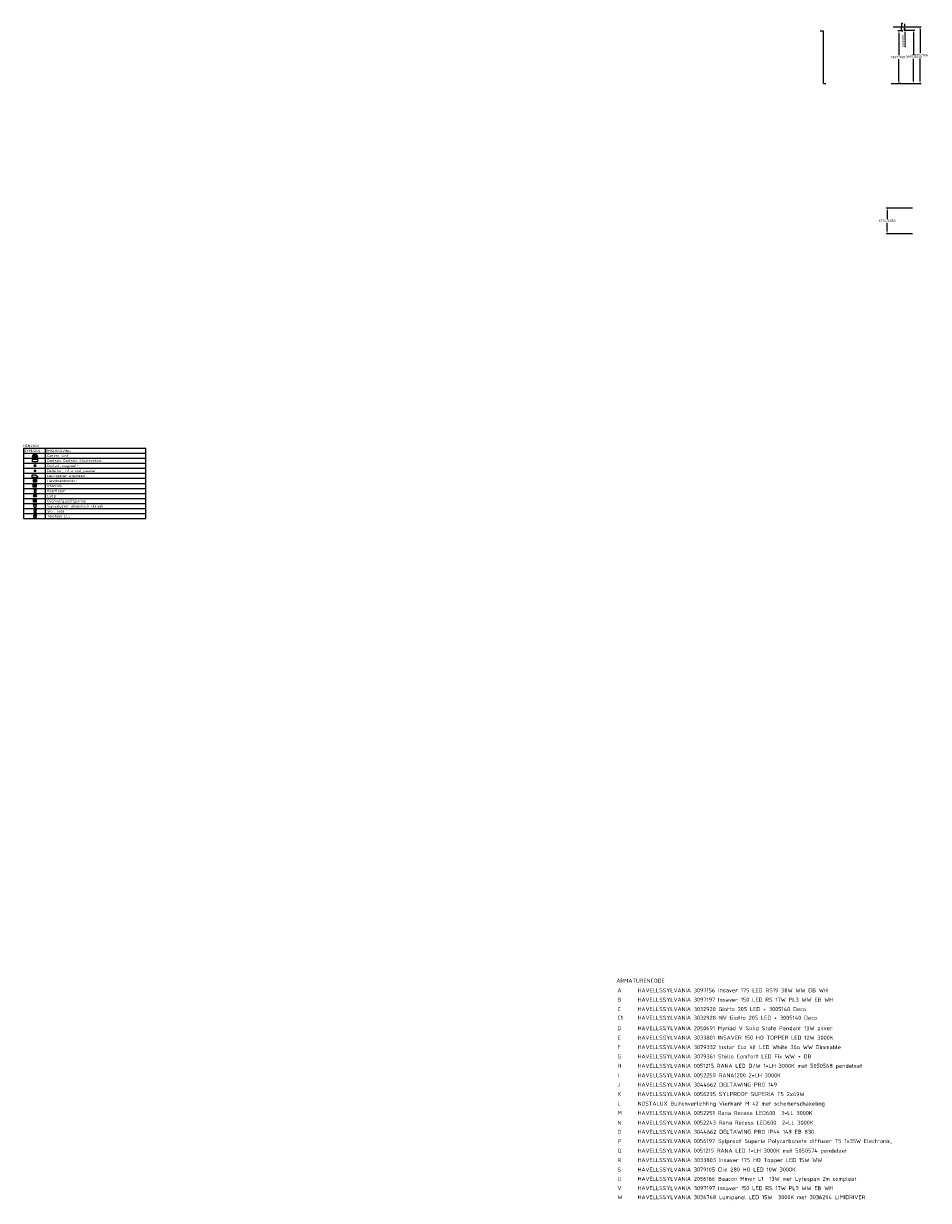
# Model space of a CAD drawing. Header units: millimetres. Extents: x 15133 to 193371, y -2151 to 171990.
# Tile 26 of 26: x 148491 to 193371, y -2151 to 56184. Entities that reach past the tile are written whole.
import ezdxf
from ezdxf.enums import TextEntityAlignment as Align

# ---------------------------------------------------------------- set-up
doc = ezdxf.new("R2010")
doc.units = ezdxf.units.MM
doc.header["$LTSCALE"] = 50
doc.layers.get('0').update_dxf_attribs({"linetype": 'CONTINUOUS'})
doc.layers.get('Defpoints').update_dxf_attribs({"linetype": 'CONTINUOUS'})
for name, color, linetype in [('BL$2----', 7, 'CONTINUOUS'), ('BL$9----', 7, 'CONTINUOUS'), ('DLXDESCR', 7, 'CONTINUOUS'), ('Sparingen Heegt', 6, 'CONTINUOUS')]:
    doc.layers.add(name, color=color, linetype=linetype)
doc.styles.add('buro-018', font='BUROFONT.shx', dxfattribs={"height": 180})
doc.styles.add('STABICAD-012', font='ISOCP.SHX', dxfattribs={"height": 60})
doc.styles.add('STABICAD-018', font='ISOCP.SHX', dxfattribs={"height": 90})
doc.styles.get("Standard").update_dxf_attribs({"font": 'ISOCP'})
doc.dimstyles.new('ISO-25', dxfattribs={"dimtxt": 2.5, "dimasz": 2.5, "dimexe": 1.25, "dimexo": 0.625, "dimtad": 1, "dimtih": 1, "dimdec": 4, "dimdsep": 46, "dimtxsty": 'Standard', "dimcen": 2.5, "dimadec": 0, "dimazin": 0, "dimtfac": 1, "dimtdec": 4, "dimtmove": 0, "dimatfit": 3, "dimfxl": 1, "dimtvp": 1, "dimtolj": 1, "dimtzin": 0, "dimarcsym": 0})

# ---------------------------------------------------------------- blocks, each defined once
blk = doc.blocks.new('*D354')
at = {"color": 0, "lineweight": -2, "transparency": 16777216}
for p, q in [((192094, 56184), (192030, 56184)), ((192031, 56182), (192031, 56006)), ((192031, 55827), (192031, 56002)), ((192094, 55824), (192030, 55824))]:
    blk.add_line(p, q, dxfattribs=at)
at = {"color": 0, "transparency": 16777216}
for points in [[(192031, 56182), (192032, 56182), (192031, 56184)], [(192031, 55827), (192032, 55827), (192031, 55824)]]:
    blk.add_solid(points, dxfattribs=at)
at = {"layer": 'Defpoints', "color": 0, "transparency": 16777216}
for p in [(192094, 56184), (192031, 55824), (192094, 55824)]:
    blk.add_point(p, dxfattribs=at)
at = {"color": 0, "transparency": 16777216, "insert": (192031, 56004), "char_height": 2.5, "attachment_point": 5}
blk.add_mtext('\\A1;360', dxfattribs=at)
blk = doc.blocks.new('*D355')
at = {"color": 0, "lineweight": -2, "transparency": 16777216}
for p, q in [((192093, 55824), (192027, 55824)), ((192093, 55804), (192027, 55804)), ((192029, 55822), (192029, 55816)), ((192029, 55807), (192029, 55812))]:
    blk.add_line(p, q, dxfattribs=at)
at = {"color": 0, "transparency": 16777216}
for points in [[(192028, 55822), (192029, 55822), (192029, 55824)], [(192028, 55807), (192029, 55807), (192029, 55804)]]:
    blk.add_solid(points, dxfattribs=at)
at = {"layer": 'Defpoints', "color": 0, "transparency": 16777216}
for p in [(192029, 55804), (192094, 55824), (192094, 55804)]:
    blk.add_point(p, dxfattribs=at)
at = {"color": 0, "transparency": 16777216, "insert": (192029, 55814), "char_height": 2.5, "attachment_point": 5}
blk.add_mtext('\\A1;20', dxfattribs=at)
blk = doc.blocks.new('*D356')
at = {"layer": 'Defpoints', "color": 0, "transparency": 16777216}
for p in [(192032, 55827), (191908, 53204), (192032, 53204)]:
    blk.add_point(p, dxfattribs=at)
at = {"layer": 'Sparingen Heegt', "color": 0, "lineweight": -2, "transparency": 16777216}
for p, q in [((192001, 55827), (191845, 55827)), ((191908, 55702), (191908, 54609)), ((191908, 53329), (191908, 54422)), ((192001, 53204), (191845, 53204))]:
    blk.add_line(p, q, dxfattribs=at)
at = {"layer": 'Sparingen Heegt', "color": 0, "transparency": 16777216}
for points in [[(191887, 55702), (191928, 55702), (191908, 55827)], [(191887, 53329), (191928, 53329), (191908, 53204)]]:
    blk.add_solid(points, dxfattribs=at)
at = {"layer": 'Sparingen Heegt', "color": 0, "transparency": 16777216, "insert": (191908, 54515), "char_height": 125, "attachment_point": 5, "bg_fill": 3, "box_fill_scale": 1.1, "bg_fill_color": 256, "bg_fill_true_color": 13158600, "bg_fill_transparency": 0}
blk.add_mtext('\\A1;2622.5000', dxfattribs=at)
blk = doc.blocks.new('*D357')
at = {"layer": 'Defpoints', "color": 0, "transparency": 16777216}
for p in [(191597, 56024), (191494, 53204), (192953, 53204)]:
    blk.add_point(p, dxfattribs=at)
at = {"layer": 'Sparingen Heegt', "color": 0, "lineweight": -2, "transparency": 16777216}
for p, q in [((191628, 56024), (193015, 56024)), ((192953, 55899), (192953, 54708)), ((192953, 53329), (192953, 54520)), ((191526, 53204), (193015, 53204))]:
    blk.add_line(p, q, dxfattribs=at)
at = {"layer": 'Sparingen Heegt', "color": 0, "transparency": 16777216}
for points in [[(192932, 55899), (192973, 55899), (192953, 56024)], [(192932, 53329), (192973, 53329), (192953, 53204)]]:
    blk.add_solid(points, dxfattribs=at)
at = {"layer": 'Sparingen Heegt', "color": 0, "transparency": 16777216, "insert": (192953, 54614), "char_height": 125, "attachment_point": 5, "bg_fill": 3, "box_fill_scale": 1.1, "bg_fill_color": 256, "bg_fill_true_color": 13158600, "bg_fill_transparency": 0}
blk.add_mtext('\\A1;2820.1706', dxfattribs=at)
blk = doc.blocks.new('*D375')
at = {"layer": 'Defpoints', "color": 0, "transparency": 16777216}
for p in [(192607, 47039), (191328, 45764), (192607, 45764)]:
    blk.add_point(p, dxfattribs=at)
at = {"layer": 'Sparingen Heegt', "color": 0, "lineweight": -2, "transparency": 16777216}
for p, q in [((192576, 47039), (191266, 47039)), ((191328, 46914), (191328, 46495)), ((191328, 45889), (191328, 46308)), ((192576, 45764), (191266, 45764))]:
    blk.add_line(p, q, dxfattribs=at)
at = {"layer": 'Sparingen Heegt', "color": 0, "transparency": 16777216}
for points in [[(191307, 46914), (191349, 46914), (191328, 47039)], [(191307, 45889), (191349, 45889), (191328, 45764)]]:
    blk.add_solid(points, dxfattribs=at)
at = {"layer": 'Sparingen Heegt', "color": 0, "transparency": 16777216, "insert": (191328, 46402), "char_height": 125, "attachment_point": 5, "bg_fill": 3, "box_fill_scale": 1.1, "bg_fill_color": 256, "bg_fill_true_color": 13158600, "bg_fill_transparency": 0}
blk.add_mtext('\\A1;1274.9988', dxfattribs=at)
blk = doc.blocks.new('*D397')
at = {"layer": 'Defpoints', "color": 0, "transparency": 16777216}
for p in [(192143, 55859), (192632, 55859), (192094, 53204)]:
    blk.add_point(p, dxfattribs=at)
at = {"layer": 'Sparingen Heegt', "color": 0, "lineweight": -2, "transparency": 16777216}
for p, q in [((192175, 55859), (192695, 55859)), ((192632, 55734), (192632, 54625)), ((192632, 53329), (192632, 54438)), ((192126, 53204), (192695, 53204))]:
    blk.add_line(p, q, dxfattribs=at)
at = {"layer": 'Sparingen Heegt', "color": 0, "transparency": 16777216}
for points in [[(192612, 55734), (192653, 55734), (192632, 55859)], [(192612, 53329), (192653, 53329), (192632, 53204)]]:
    blk.add_solid(points, dxfattribs=at)
at = {"layer": 'Sparingen Heegt', "color": 0, "transparency": 16777216, "insert": (192632, 54532), "char_height": 125, "attachment_point": 5, "bg_fill": 3, "box_fill_scale": 1.1, "bg_fill_color": 256, "bg_fill_true_color": 13158600, "bg_fill_transparency": 0}
blk.add_mtext('\\A1;2655.0010', dxfattribs=at)
blk = doc.blocks.new('*D398')
at = {"layer": 'Sparingen Heegt', "color": 0, "lineweight": -2, "transparency": 16777216}
for p, q in [((192206, 56044), (192206, 56169)), ((192213, 55919), (192143, 55919)), ((192213, 55859), (192143, 55859)), ((192206, 55919), (192206, 55859)), ((192206, 55734), (192206, 55014))]:
    blk.add_line(p, q, dxfattribs=at)
at = {"layer": 'Sparingen Heegt', "color": 0, "transparency": 16777216}
for points in [[(192185, 56044), (192227, 56044), (192206, 55919)], [(192185, 55734), (192227, 55734), (192206, 55859)]]:
    blk.add_solid(points, dxfattribs=at)
at = {"layer": 'Sparingen Heegt', "color": 0, "transparency": 16777216, "insert": (192112, 55311), "char_height": 125, "attachment_point": 5, "rotation": 90, "bg_fill": 3, "box_fill_scale": 1.1, "bg_fill_color": 256, "bg_fill_true_color": 13158600, "bg_fill_transparency": 0}
blk.add_mtext('\\A1;60.0000', dxfattribs=at)
at = {"layer": 'Defpoints', "color": 0, "transparency": 16777216}
for p in [(192206, 55859), (192244, 55919), (192244, 55859)]:
    blk.add_point(p, dxfattribs=at)
blk = doc.blocks.new('*U477')
at = {"layer": 'BL$9----', "color": 1}
for tag, p in [('blockname_0', (2, 1.25)), ('blockname_1', (2, 1.25)), ('blockname_2', (2, 1.25)), ('blockname_3', (2, 1.25)), ('blockname_4', (2, 1.25)), ('description_0', (22, 1.25)), ('description_1', (22, 1.25)), ('description_2', (22, 1.25)), ('description_3', (22, 1.25)), ('description_4', (22, 1.25))]:
    blk.add_attdef(tag, p, '', height=2.5, dxfattribs=at)
blk = doc.blocks.new('E00039')
at = {"color": 0, "linetype": 'Continuous'}
for p, q in [((-1.5, 4), (-2.5, 5)), ((-2.5, 5), (2.5, 5)), ((-1.5, 1), (-1.5, 4)), ((-1.5, 1), (1.5, 1)), ((2.5, 5), (1.5, 4)), ((1.5, 1), (1.5, 4))]:
    blk.add_line(p, q, dxfattribs=at)
at = {"color": 0, "linetype": 'Continuous', "style": 'STABICAD-018'}
blk.add_attdef('SECURITY_PANEL', text='', height=1.8, dxfattribs=at).set_placement((0, 10), align=Align.CENTER)
for tag, p in [('ARTICLECODE', (0, 0)), ('TEXT1', (0, 7.5))]:
    blk.add_attdef(tag, text='', height=1.8, dxfattribs=at).set_placement(p, align=Align.MIDDLE)
blk = doc.blocks.new('E00036')
at = {"color": 0, "linetype": 'Continuous'}
for p, q in [((-2.5, 6), (-2.5, 4.5)), ((-1, 6), (-2.5, 6)), ((-2.5, 2.5), (-2.5, 1)), ((-2.5, 1), (-1, 1)), ((0.4, 3.7), (-0.4, 3.3)), ((2.5, 6), (1, 6)), ((1, 1), (2.5, 1)), ((2.5, 4.5), (2.5, 6)), ((2.5, 1), (2.5, 2.5))]:
    blk.add_line(p, q, dxfattribs=at)
blk.add_circle((0, 1), 0.125, dxfattribs=at)
for centre, start, end in [((0, 4.5), 298.955, 180), ((0, 2.5), 118.955, 0)]:
    blk.add_arc(centre, 0.875, start, end, dxfattribs=at)
at = {"color": 0, "linetype": 'Continuous', "style": 'STABICAD-018'}
blk.add_attdef('SECURITY_PANEL', text='', height=1.8, dxfattribs=at).set_placement((0, 10), align=Align.CENTER)
for tag, p in [('ARTICLECODE', (0, 0)), ('TEXT1', (0, 8.5))]:
    blk.add_attdef(tag, text='', height=1.8, dxfattribs=at).set_placement(p, align=Align.MIDDLE)
blk = doc.blocks.new('090503')
at = {"color": 0, "linetype": 'Continuous'}
for p, q in [((-2.5, 4), (-4, 4)), ((-2.5, 1), (-2.5, 5.5)), ((-2.5, 5.5), (2.5, 5.5)), ((2.5, 1), (-2.5, 1)), ((2.5, 5.5), (2.5, 1)), ((2.5, 4), (4, 4))]:
    blk.add_line(p, q, dxfattribs=at)
blk.add_arc((0, 3.5), 4.04, 7.6281, 172.3719, dxfattribs=at)
blk.add_text('DECT', height=1.1, dxfattribs=at).set_placement((-1.6, 3.9), align=Align.TOP_LEFT)
at = {"color": 0, "linetype": 'Continuous', "style": 'STABICAD-018'}
for tag, p in [('ARTICLECODE', (0, 0)), ('COMMENT1', (0, 12)), ('TELECOM1', (0, 9))]:
    blk.add_attdef(tag, text='', height=1.8, dxfattribs=at).set_placement(p, align=Align.MIDDLE)
blk = doc.blocks.new('VB660VDC')
at = {"color": 0, "linetype": 'Continuous'}
for p, q in [((-5.6, 1), (5.6, 1)), ((-2.9, 3.7), (-2.7, 4.2)), ((-2.3, 3.5), (-2.9, 3.7)), ((-1.5, 4.6), (-2.7, 3)), ((-2.7, 4.2), (-1.9, 4)), ((-2.7, 3), (2.2, 1.8)), ((2.7, 3.5), (-1.5, 4.6)), ((2.2, 1.8), (2.7, 3.5))]:
    blk.add_line(p, q, dxfattribs=at)
blk.add_arc((0, 1), 5.62, 0, 180, dxfattribs=at)
at = {"color": 0, "linetype": 'Continuous', "style": 'STABICAD-018'}
blk.add_attdef('SECURITY_PANEL', text='', height=1.8, dxfattribs=at).set_placement((0, 13.2), align=Align.CENTER)
for tag, p in [('ARTICLECODE', (0, 3.2)), ('TEXT1', (0, 8))]:
    blk.add_attdef(tag, text='', height=1.8, dxfattribs=at).set_placement(p, align=Align.MIDDLE)
blk = doc.blocks.new('VB661CCS')
at = {"color": 0, "linetype": 'Continuous'}
for p, q in [((-2.4, 3.6), (2.4, 3.6)), ((-2.4, 1), (-2.4, 3.6)), ((2.4, 1), (-2.4, 1)), ((2.4, 3.6), (2.4, 1))]:
    blk.add_line(p, q, dxfattribs=at)
at = {"color": 0, "linetype": 'Continuous', "style": 'STABICAD-018'}
for tag, p in [('SECURITY_ZONE', (5.6, 10.5)), ('SECURITY_PANEL', (11.1, 10.6)), ('SECURITY_PANELNAME', (0, 2.3)), ('ARTICLECODE', (2.5, -0.2)), ('CIRCUIT', (2.5, 5.8)), ('PANEL', (2.5, 8.8)), ('SUBCIRCUIT', (7, 5.8))]:
    blk.add_attdef(tag, text='', height=1.8, dxfattribs=at).set_placement(p, align=Align.MIDDLE)
at = {"color": 0, "linetype": 'Continuous', "style": 'STABICAD-018', "flags": 1}
blk.add_attdef('POWERCODE', text='', height=1.8, dxfattribs=at).set_placement((15.5, 5.8), align=Align.MIDDLE)
blk = doc.blocks.new('E00046')
at = {"color": 0, "linetype": 'Continuous'}
blk.add_solid([(-1, 1), (1, 1), (-1, 3), (1, 3)], dxfattribs=at)
at = {"color": 0, "linetype": 'Continuous', "style": 'STABICAD-018'}
blk.add_attdef('SECURITY_PANEL', text='', height=1.8, dxfattribs=at).set_placement((0, 10), align=Align.CENTER)
for tag, p in [('ARTICLECODE', (0, 0)), ('TEXT1', (0, 5.5))]:
    blk.add_attdef(tag, text='', height=1.8, dxfattribs=at).set_placement(p, align=Align.MIDDLE)
blk = doc.blocks.new('E00058')
at = {"color": 0, "linetype": 'Continuous'}
for q in [(-1.5, 3.6), (1.5, 3.6)]:
    blk.add_line((0, 1), q, dxfattribs=at)
blk.add_arc((0, 1), 3, 40.5288, 139.4712, dxfattribs=at)
for points in [[(-1.8, 6.2), (-1.1, 6.4), (-0.9, 4.4)], [(-0.4, 6.5), (0.4, 6.5), (0, 4.5)], [(1.1, 6.4), (1.8, 6.2), (0.9, 4.4)]]:
    blk.add_solid(points, dxfattribs=at)
at = {"color": 0, "linetype": 'Continuous', "style": 'buro-018', "flags": 1}
blk.add_attdef('ARTICLECODE', text='', height=1.8, dxfattribs=at).set_placement((0, 0), align=Align.MIDDLE)
at = {"color": 0, "linetype": 'Continuous', "style": 'buro-018'}
blk.add_attdef('TEXT1', text='', height=1.8, dxfattribs=at).set_placement((0, 9), align=Align.MIDDLE)
at = {"layer": 'BL$2----', "color": 7, "style": 'STABICAD-012'}
blk.add_attdef('SECURITY_PANEL', text='', height=2, rotation=48.8608, dxfattribs=at).set_placement((652.1, 662.4), align=Align.MIDDLE)
blk = doc.blocks.new('VB662DAL')
at = {"color": 0, "linetype": 'Continuous'}
for points in [[(-3.4, 3.2), (-3.4, 1), (3.4, 1)], [(1.1, 3.2), (-3.4, 3.2)], [(1.1, 3.2), (3.4, 1)]]:
    blk.add_lwpolyline(points, dxfattribs=at)
at = {"color": 0, "linetype": 'Continuous', "style": 'STABICAD-018'}
blk.add_attdef('SECURITY_PANEL', text='', height=1.8, dxfattribs=at).set_placement((0, 12.1), align=Align.CENTER)
for tag, p in [('ARTICLECODE', (0, 2.1)), ('TEXT1', (0, 5.8))]:
    blk.add_attdef(tag, text='', height=1.8, dxfattribs=at).set_placement(p, align=Align.MIDDLE)
blk = doc.blocks.new('VB653HAM')
at = {"color": 3, "linetype": 'Continuous'}
for p, q in [((-2.4, -2.4), (-2.4, 2.4)), ((-2.4, 2.4), (2.4, 2.4)), ((0, 0), (0, -1.8)), ((2.4, 2.4), (2.4, -2.4)), ((2.4, -2.4), (-2.4, -2.4))]:
    blk.add_line(p, q, dxfattribs=at)
at = {"color": 3}
blk.add_lwpolyline([(-1.4, 1.3, 1), (1.4, 1.3, 1)], format="xyb", dxfattribs=at)
at = {"color": 0, "linetype": 'Continuous', "style": 'buro-018'}
blk.add_attdef('CODING1', text='', height=1.8, dxfattribs=at).set_placement((0, 4.9), align=Align.MIDDLE)
at = {"color": 0, "linetype": 'Continuous', "style": 'buro-018', "flags": 1}
blk.add_attdef('ARTICLECODE', (0, 0), '', height=1.8, dxfattribs=at)
at = {"layer": 'BL$2----', "color": 1, "style": 'STABICAD-012', "flags": 1}
for tag, p in [('FIREPROTECTION_HARDWARENUMBER', (813.9, 665)), ('CODING2', (805.5, 665)), ('FIREPROTECTION_ZONE', (806.7, 665))]:
    blk.add_attdef(tag, text='', height=2, rotation=87.4156, dxfattribs=at).set_placement(p, align=Align.MIDDLE)
at = {"layer": 'BL$2----', "color": 1, "style": 'STABICAD-012'}
blk.add_attdef('FIREPROTECTION_PANEL', text='', height=2, rotation=87.4156, dxfattribs=at).set_placement((812.6, 665), align=Align.MIDDLE)
at = {"layer": 'BL$2----', "color": 7, "style": 'STABICAD-012', "flags": 1}
blk.add_attdef('TEXT1', (1.6, 3.8), '', height=2, rotation=87.4156, dxfattribs=at)
blk = doc.blocks.new('0905A4')
at = {"color": 0, "linetype": 'Continuous'}
for p, q in [((-2.5, 1), (-2.5, 5.5)), ((-2.5, 5.5), (2.5, 5.5)), ((2.5, 1), (-2.5, 1)), ((1, 4), (-0.5, 4)), ((-0.5, 4), (-0.5, 2.5)), ((-0.5, 2.5), (1, 2.5)), ((1, 4), (2.5, 5.5)), ((1, 2.5), (1, 4)), ((2.5, 1), (1, 2.5)), ((4, 3.2), (1.3, 3.2)), ((2.5, 5.5), (2.5, 1))]:
    blk.add_line(p, q, dxfattribs=at)
for points in [[(1.3, 3.2, 0, 0.5, 0), (2.3, 3.2, 0.5, 0.5, 0)], [(4, 3.2, 0, 0.5, 0), (3, 3.2, 0.5, 0.5, 0)]]:
    blk.add_lwpolyline(points, format="xyseb", dxfattribs=at)
at = {"color": 0, "linetype": 'Continuous', "style": 'STABICAD-018'}
for tag, p in [('ARTICLECODE', (0, 0)), ('COMMENT1', (0, 10)), ('TELECOM1', (0, 7))]:
    blk.add_attdef(tag, text='', height=1.8, dxfattribs=at).set_placement(p, align=Align.MIDDLE)
blk = doc.blocks.new('E00463')
at = {"color": 0, "linetype": 'Continuous'}
for p, q in [((2, 6.5), (-2, 6.5)), ((-2, 6.5), (-2, 1)), ((-2, 1), (2, 1)), ((-1.5, 6), (1.5, 6)), ((-1.5, 5.5), (-1.5, 6)), ((1.5, 5.5), (-1.5, 5.5)), ((1.5, 6), (1.5, 5.5)), ((2, 1), (2, 6.5))]:
    blk.add_line(p, q, dxfattribs=at)
at = {"color": 0, "linetype": 'Continuous', "style": 'STABICAD-018'}
blk.add_attdef('SECURITY_PANEL', text='', height=1.8, dxfattribs=at).set_placement((0, 10), align=Align.CENTER)
for tag, p in [('ARTICLECODE', (0, 0)), ('TEXT1', (0, 9))]:
    blk.add_attdef(tag, text='', height=1.8, dxfattribs=at).set_placement(p, align=Align.MIDDLE)
blk = doc.blocks.new('111503')
at = {"color": 0, "linetype": 'Continuous'}
for p, q in [((-1.8, 1.7), (1.8, 5.3)), ((1.8, 1.7), (-1.8, 5.3))]:
    blk.add_line(p, q, dxfattribs=at)
blk.add_circle((0, 3.5), 2.5, dxfattribs=at)
at = {"color": 0, "linetype": 'Continuous', "style": 'STABICAD-018'}
for tag, p in [('LIGHTFIXTURECODE', (0, 3.5)), ('CIRCUIT', (0, 8.5)), ('PANEL', (0, 11.5)), ('SWITCHCODE', (4.5, 2.5)), ('SUBCIRCUIT', (4.5, 8.5))]:
    blk.add_attdef(tag, text='', height=1.8, dxfattribs=at).set_placement(p, align=Align.MIDDLE)
blk = doc.blocks.new('VB661OVK')
at = {"linetype": 'Continuous'}
h = blk.add_hatch(color=0, dxfattribs=at)
edge = h.paths.add_edge_path()
edge.add_arc((0, 2.6), 0.225, 0, 360)
at = {"color": 0, "linetype": 'Continuous'}
for p, q in [((-1.6, 1), (-1.6, 4.2)), ((-1.6, 4.2), (1.6, 4.2)), ((1.6, 1), (-1.6, 1)), ((1.6, 1), (1.6, 4.2)), ((1.6, 3.7), (1.6, 3.7))]:
    blk.add_line(p, q, dxfattribs=at)
for radius in [0.795, 0.225]:
    blk.add_circle((0, 2.6), radius, dxfattribs=at)
at = {"color": 0, "linetype": 'Continuous', "style": 'STABICAD-018'}
blk.add_attdef('SECURITY_PANEL', text='', height=1.8, dxfattribs=at).set_placement((0, 12.6), align=Align.CENTER)
for tag, p in [('ARTICLECODE', (0, 2.6)), ('TEXT1', (0, 6.7))]:
    blk.add_attdef(tag, text='', height=1.8, dxfattribs=at).set_placement(p, align=Align.MIDDLE)

msp = doc.modelspace()

# ---------------------------------------------------------------- linework, layer by layer
for p, q in [((188173.36483, 55804.01592, 2730), (187996.59794, 55804.01592, 2730)), ((188173.36483, 53204.01592, 2730), (188173.36483, 55804.01592, 2730)), ((188161.06644, 53204.01592, 2730), (188161.06644, 53204.01592, 2730)), ((188161.06644, 53204.01592, 2730), (188286.01812, 53204.01592, 2730)), ((148490.88105, 35143.45142), (148490.88105, 31643.45142)), ((154561.31207, 31643.45142), (154561.31207, 35143.45142)), ((148490.88105, 34893.45142), (154561.31207, 34893.45142)), ((148490.88105, 34643.45142), (154561.31207, 34643.45142)), ((148490.88105, 34393.45142), (154561.31207, 34393.45142)), ((148490.88105, 34143.45142), (154561.31207, 34143.45142)), ((148490.88105, 33893.45142), (154561.31207, 33893.45142)), ((148490.88105, 33643.45142), (154561.31207, 33643.45142)), ((148490.88105, 33393.45142), (154561.31207, 33393.45142)), ((148490.88105, 33143.45142), (154561.31207, 33143.45142)), ((148490.88105, 32893.45142), (154561.31207, 32893.45142)), ((148490.88105, 32643.45142), (154561.31207, 32643.45142)), ((148490.88105, 32393.45142), (154561.31207, 32393.45142)), ((148490.88105, 32143.45142), (154561.31207, 32143.45142)), ((148490.88105, 31893.45142), (154561.31207, 31893.45142)), ((148490.88105, 31643.45142), (154561.31207, 31643.45142))]:
    msp.add_line(p, q)
at = {"linetype": 'Continuous'}
for p, q in [((148490.88105, 35143.45142), (154561.31207, 35143.45142)), ((149561.31207, 35143.45142), (149561.31207, 31643.45142))]:
    msp.add_line(p, q, dxfattribs=at)

# ---------------------------------------------------------------- block references
at = {"color": 3}
for name, p, xscale, yscale, zscale in [('VB660VDC', (149061.31207, 34681.95142), 23.99999991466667, 23.99999991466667, 50), ('VB661CCS', (149061.31207, 34403.86809), 52.08333333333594, 52.08333333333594, 50), ('E00046', (149061.31207, 34138.45142), 67.5, 67.5, 50), ('E00058', (149061.31207, 33931.35592), 24.59550015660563, 24.59550015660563, 50), ('VB662DAL', (149061.31207, 33660.95142), 45, 45, 37.5), ('0905A4', (149038.81207, 33175.95142), 30, 30, 50), ('VB653HAM', (149061.31207, 33523.45142), 28.125, 28.125, 50), ('111503', (149061.31207, 32678.95142), 26.999999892, 26.999999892, 50), ('E00463', (149061.31207, 32931.40597), 24.54545454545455, 24.54545454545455, 50), ('E00039', (149061.31207, 32172.20142), 33.75, 33.75, 50), ('VB661OVK', (149061.31207, 32413.52502), 42.42640687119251, 42.42640687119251, 50), ('E00036', (149061.31207, 31932.90264), 26.34146336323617, 26.34146336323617, 50), ('090503', (149061.31207, 31685.18219), 20.76923073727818, 20.76923073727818, 50)]:
    msp.add_blockref(name, p, dxfattribs=dict(at, xscale=xscale, yscale=yscale, zscale=zscale))
at = {"color": 1}
ref = msp.add_blockref('*U477', (157050.06207, 34705.95142), dxfattribs=dict(at, xscale=50, yscale=50, zscale=50))
ref.add_attrib('description_0', 'Camera vast', (149661.31207, 34705.95142), dxfattribs={"layer": 'BL$9----', "color": 1, "height": 125})
ref = msp.add_blockref('*U477', (157050.06207, 34455.95142), dxfattribs=dict(at, xscale=50, yscale=50, zscale=50))
ref.add_attrib('description_0', 'Centrale Controle Stuureenheid', (149661.31207, 34455.95142), dxfattribs={"layer": 'BL$9----', "color": 1, "height": 125})
ref = msp.add_blockref('*U477', (157050.06207, 34205.95142), dxfattribs=dict(at, xscale=50, yscale=50, zscale=50))
ref.add_attrib('description_0', 'Contact, magneet-', (149661.31207, 34205.95142), dxfattribs={"layer": 'BL$9----', "color": 1, "height": 125})
ref = msp.add_blockref('*U477', (157050.06207, 33955.95142), dxfattribs=dict(at, xscale=50, yscale=50, zscale=50))
ref.add_attrib('description_0', 'Detector, infrarood, passief', (149661.31207, 33955.95142), dxfattribs={"layer": 'BL$9----', "color": 1, "height": 125})
ref = msp.add_blockref('*U477', (157050.06207, 33705.95142), dxfattribs=dict(at, xscale=50, yscale=50, zscale=50))
ref.add_attrib('description_0', 'Deuropener algemeen', (149661.31207, 33705.95142), dxfattribs={"layer": 'BL$9----', "color": 1, "height": 125})
ref = msp.add_blockref('*U477', (157050.06207, 33455.95142), dxfattribs=dict(at, xscale=50, yscale=50, zscale=50))
ref.add_attrib('description_0', 'Handbrandmelder', (149661.31207, 33455.95142), dxfattribs={"layer": 'BL$9----', "color": 1, "height": 125})
ref = msp.add_blockref('*U477', (157050.06207, 33205.95142), dxfattribs=dict(at, xscale=50, yscale=50, zscale=50))
ref.add_attrib('description_0', 'Intercom', (149661.31207, 33205.95142), dxfattribs={"layer": 'BL$9----', "color": 1, "height": 125})
ref = msp.add_blockref('*U477', (157050.06207, 32955.95142), dxfattribs=dict(at, xscale=50, yscale=50, zscale=50))
ref.add_attrib('description_0', 'Kaartlezer', (149661.31207, 32955.95142), dxfattribs={"layer": 'BL$9----', "color": 1, "height": 125})
ref = msp.add_blockref('*U477', (157050.06207, 32705.95142), dxfattribs=dict(at, xscale=50, yscale=50, zscale=50))
ref.add_attrib('description_0', 'Lamp', (149661.31207, 32705.95142), dxfattribs={"layer": 'BL$9----', "color": 1, "height": 125})
ref = msp.add_blockref('*U477', (157050.06207, 32205.95142), dxfattribs=dict(at, xscale=50, yscale=50, zscale=50))
ref.add_attrib('description_0', 'Signaalgever akoestisch inbraak', (149661.31207, 32205.95142), dxfattribs={"layer": 'BL$9----', "color": 1, "height": 125})
ref = msp.add_blockref('*U477', (157050.06207, 31955.95142), dxfattribs=dict(at, xscale=50, yscale=50, zscale=50))
ref.add_attrib('description_0', 'Slot, code-', (149661.31207, 31955.95142), dxfattribs={"layer": 'BL$9----', "color": 1, "height": 125})
ref = msp.add_blockref('*U477', (157050.06207, 32455.95142), dxfattribs=dict(at, xscale=50, yscale=50, zscale=50))
ref.add_attrib('description_0', 'Overval/gijzelingsknop', (149661.31207, 32455.95142), dxfattribs={"layer": 'BL$9----', "color": 1, "height": 125})
ref = msp.add_blockref('*U477', (157050.06207, 31705.95142), dxfattribs=dict(at, xscale=50, yscale=50, zscale=50))
ref.add_attrib('description_0', 'Telefoon DECT', (149661.31207, 31705.95142), dxfattribs={"layer": 'BL$9----', "color": 1, "height": 125})

# ---------------------------------------------------------------- texts
at = {"color": 1, "flags": 8}
for tag, p, s in [('RENVOOI', (148490.88105, 35193.45142), 'Symbolenlijst'), ('SYMBOOL', (148515.88105, 34943.45142), 'Nummer'), ('OMSCHRIJVING', (149586.31207, 34943.45142), 'Omschrijving')]:
    msp.add_attdef(tag, p, s, height=125, dxfattribs=at)
at = {"layer": 'DLXDESCR'}
for s, p in [('ARMATURENCODE', (177889.77961, 8638.72855, 2730)), ('A', (177945.6868, 8165.27936, 2730)), ('HAVELLSSYLVANIA 3097156 Insaver 175 LED RS19 38W WW DB WH', (178945.6868, 8165.27936, 2730)), ('B', (177945.6868, 7698.44841, 2730)), ('HAVELLSSYLVANIA 3097197 Insaver 150 LED RS 17W PL3 WW EB WH', (178945.6868, 7698.44841, 2730)), ('C', (177945.6868, 7231.78181, 2730)), ('C1', (177945.6868, 6803.65539, 2730)), ('HAVELLSSYLVANIA 3032920 Giotto 205 LED + 3005140 Deco', (178945.6868, 7231.78181, 2730)), ('HAVELLSSYLVANIA 3032928 NV Giotto 205 LED + 3005140 Deco', (178945.6868, 6803.65539, 2730)), ('D', (177945.6868, 6286.9199, 2730)), ('HAVELLSSYLVANIA 2050691 Myriad V Solid State Pendant 13W zilver', (178945.6868, 6286.9199, 2730)), ('E', (177945.6868, 5820.2533, 2730)), ('HAVELLSSYLVANIA 3033801 INSAVER 150 HO TOPPER LED 12W 3000K', (178945.6868, 5820.2533, 2730)), ('F', (177945.6868, 5348.22292, 2730)), ('HAVELLSSYLVANIA 3079332 Instar Eco kit LED White 36o WW Dimmable', (178945.6868, 5348.22292, 2730)), ('G', (177945.6868, 4888.48547, 2730)), ('HAVELLSSYLVANIA 3079361 Stello Comfort LED Fix WW + DB', (178945.6868, 4888.48547, 2730)), ('H', (177945.6868, 4421.65452, 2730)), ('I', (177945.6868, 3954.98792, 2730)), ('HAVELLSSYLVANIA 0051215 RANA LED D/W 1*LH 3000K met 5050568 pendelset', (178945.6868, 4421.65452, 2730)), ('HAVELLSSYLVANIA 0052259 RANA1200 2*LH 3000K', (178945.6868, 3954.98792, 2730)), ('J', (177945.6868, 3488.32132, 2730)), ('HAVELLSSYLVANIA 3044662 DELTAWING PRO 149', (178945.6868, 3488.32132, 2730)), ('K', (177945.6868, 3021.65472, 2730)), ('HAVELLSSYLVANIA 0056235 SYLPROOF SUPERIA T5 2x49W', (178945.6868, 3021.65472, 2730)), ('L', (177945.6868, 2549.62434, 2730)), ('NOSTALUX Buitenverlichting Vierkant M 42 met schemerschakeling', (178945.6868, 2549.62434, 2730)), ('M', (177945.6868, 2082.96293, 2730)), ('N', (177945.6868, 1606.28149, 2730)), ('HAVELLSSYLVANIA 0052251 Rana Recess LED600  3*LL 3000K', (178945.6868, 2082.96293, 2730)), ('HAVELLSSYLVANIA 0052243 Rana Recess LED600  2*LL 3000K', (178945.6868, 1606.28149, 2730)), ('O', (177945.6868, 1151.04691, 2730)), ('HAVELLSSYLVANIA 3044662 DELTAWING PRO IP44 149 EB 830', (178945.6868, 1151.04691, 2730)), ('P', (177945.6868, 682.73052, 2730)), ('HAVELLSSYLVANIA 0056197 Sylproof Superia Polycarbonate diffucer T5 1x35W Electronic,', (178945.6868, 693.84439, 2730)), ('Q', (177945.6868, 216.06392, 2730)), ('HAVELLSSYLVANIA 0051215 RANA LED 1*LH 3000K met 5050574 pendelzet', (178945.6868, 216.06392, 2730)), ('S', (177945.6868, -717.43362, 2730)), ('R', (177945.6868, -250.60268, 2730)), ('HAVELLSSYLVANIA 3033803 Insaver 175 HO Topper LED 15W WW', (178945.6868, -250.60268, 2730)), ('HAVELLSSYLVANIA 3079105 Clio 280 HO LED 10W 3000K', (178945.6868, -717.43362, 2730)), ('U', (177945.6868, -1180.25523, 2730)), ('HAVELLSSYLVANIA 2056166 Beacon Minor L1  13W met Lytespan 2m compleet ', (178945.6868, -1180.25523, 2730)), ('V', (177945.6868, -1635.72711, 2730)), ('HAVELLSSYLVANIA 3097197 Insaver 150 LED RS 17W PL3 WW EB WH', (178945.6868, -1641.7022, 2730)), ('W', (177945.6868, -2079.53223, 2730)), ('HAVELLSSYLVANIA 3036768 Lumipanel LED 15W  3000K met 3036294 LIMIDRIVER', (178945.6868, -2088.88934, 2730))]:
    msp.add_text(s, height=200, dxfattribs=at).set_placement(p)

# ---------------------------------------------------------------- dimensions: what is measured, and where the dimension line sits
for base, p1, p2, picture, middle in [((192031.45275, 55824.01588, 2730), (192094.3633, 56184.01518, 2730), (192094.3633, 55824.01588, 2730), '*D354', (192031.45275, 56004.01553, 2730)), ((192028.72041, 55804.01592, 2730), (192093.7383, 55824.01588, 2730), (192093.7383, 55804.01592, 2730), '*D355', (192028.72041, 55814.0159, 2730))]:
    dim = msp.add_linear_dim(base=base, p1=p1, p2=p2, angle=90, dimstyle='ISO-25', override={"dimdec": 0, "dimtdec": 0})
    dim.commit()
    dim.dimension.update_dxf_attribs({"geometry": picture, "text_midpoint": middle})
at = {"layer": 'Sparingen Heegt'}
dim = msp.add_linear_dim(base=(191328.06807, 45764.01522, 2730), p1=(192606.9912, 47039.014, 2730), p2=(192606.9912, 45764.01522, 2730), angle=90, dimstyle='ISO-25', override={"dimscale": 50, "dimzin": 0, "dimtfill": 1, "dimarcsym": 2}, dxfattribs=at)
dim.commit()
dim.dimension.update_dxf_attribs({"geometry": '*D375', "text_midpoint": (191328.06807, 46401.51461, 2730)})

# ---------------------------------------------------------------- next in the draw order: dimensions: what is measured, and where the dimension line sits
dim = msp.add_linear_dim(base=(191907.55493, 53204.01592, 2730), p1=(192031.86942, 55826.51588, 2730), p2=(192031.86942, 53204.01592, 2730), angle=90, dimstyle='ISO-25', override={"dimscale": 50, "dimzin": 0, "dimtfill": 1, "dimarcsym": 2}, dxfattribs=at)
dim.commit()
dim.dimension.update_dxf_attribs({"geometry": '*D356', "text_midpoint": (191907.55493, 54515.2659, 2730)})

# ---------------------------------------------------------------- next in the draw order: dimensions: what is measured, and where the dimension line sits
dim = msp.add_linear_dim(base=(192952.50185, 53204.01592, 2730), p1=(191596.56304, 56024.18656, 2730), p2=(191494.36447, 53204.01592, 2730), angle=90, dimstyle='ISO-25', override={"dimscale": 50, "dimzin": 0, "dimtfill": 1, "dimarcsym": 2}, dxfattribs=at)
dim.commit()
dim.dimension.update_dxf_attribs({"geometry": '*D357', "text_midpoint": (192952.50185, 54614.10124, 2730)})

# ---------------------------------------------------------------- next in the draw order: dimensions: what is measured, and where the dimension line sits
dim = msp.add_linear_dim(base=(192632.489687, 55859.016966, 2768.243917), p1=(192094.363299, 53204.015921, 2768.243917), p2=(192143.401849, 55859.016966, 2768.243917), angle=90, dimstyle='ISO-25', override={"dimscale": 50, "dimzin": 0, "dimtfill": 1, "dimarcsym": 2}, dxfattribs=at)
dim.commit()
dim.dimension.update_dxf_attribs({"geometry": '*D397', "text_midpoint": (192632.489687, 54531.516444, 2768.243917)})

# ---------------------------------------------------------------- next in the draw order: dimensions: what is measured, and where the dimension line sits
dim = msp.add_linear_dim(base=(192205.90185, 55859.01697, 2768.24392), p1=(192244.36555, 55919.01697, 2768.24392), p2=(192244.36555, 55859.01697, 2768.24392), angle=90, dimstyle='ISO-25', override={"dimscale": 50, "dimzin": 0, "dimtfill": 1, "dimarcsym": 2}, dxfattribs=at)
dim.commit()
dim.dimension.update_dxf_attribs({"geometry": '*D398', "text_midpoint": (192112.15185, 55311.4776, 2768.24392)})

doc.saveas('drawing.dxf')
